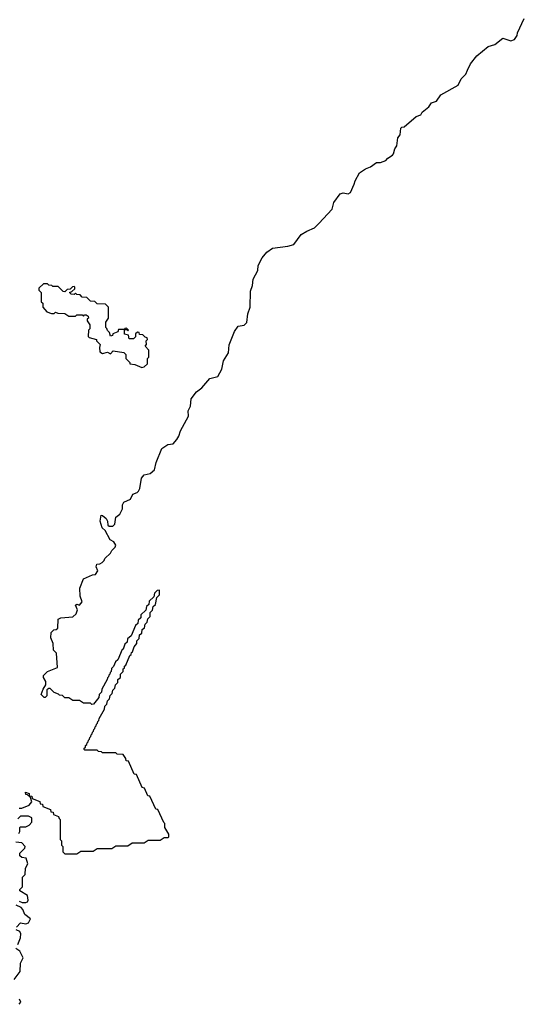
# Model space of a CAD drawing. Extents: x 2494118 to 2687960, y 757339 to 915227.
# Tile 216 of 256: x 2672999 to 2676755, y 808140 to 815465. Entities that reach past the tile are written whole.
import ezdxf

# ---------------------------------------------------------------- set-up
doc = ezdxf.new("R2010")
doc.units = 0

msp = doc.modelspace()

# ---------------------------------------------------------------- linework, layer by layer
at = {"layer": '0CON20XD'}
for points in [[(2674071.7, 809491.7), (2674028.3, 809588.3), (2674011.7, 809591.7), (2673968.3, 809688.3), (2673951.7, 809691.7), (2673928.3, 809748.3), (2673911.7, 809751.7), (2673868.3, 809848.3), (2673851.7, 809851.7), (2673808.3, 809948.3), (2673791.7, 809951.7), (2673788.3, 809968.3), (2673768.3, 809998.3), (2673725, 810000), (2673715, 810010), (2673615, 810010), (2673608.3, 810018.3), (2673585, 810020), (2673575, 810030), (2673485, 810030), (2673480, 810035), (2673480, 810045), (2673488.3, 810051.7), (2673490, 810065), (2673498.3, 810071.7), (2673500, 810085), (2673508.3, 810091.7), (2673510, 810105), (2673518.3, 810111.7), (2673520, 810125), (2673528.3, 810131.7), (2673530, 810145), (2673538.3, 810151.7), (2673540, 810165), (2673548.3, 810171.7), (2673550, 810185), (2673558.3, 810191.7), (2673560, 810205), (2673568.3, 810211.7), (2673570, 810225), (2673578.3, 810231.7), (2673580, 810245), (2673588.3, 810251.7), (2673590, 810265), (2673630, 810335), (2673633, 810357), (2673648.3, 810371.7), (2673653, 810397), (2673668.3, 810411.7), (2673673, 810437), (2673688.3, 810451.7), (2673693, 810477), (2673708.3, 810491.7), (2673713, 810517), (2673730, 810535), (2673730, 810555), (2673748.3, 810571.7), (2673750, 810595), (2673770, 810615), (2673770, 810635), (2673778.3, 810641.7), (2673780, 810655), (2673788.3, 810661.7), (2673820, 810735), (2673828.3, 810741.7), (2673831.7, 810758.3), (2673838.3, 810761.7), (2673851.7, 810798.3), (2673870, 810825), (2673870, 810845), (2673888.3, 810861.7), (2673891.7, 810888.3), (2673908.3, 810901.7), (2673911.7, 810928.3), (2673928.3, 810941.7), (2673931.7, 810968.3), (2673948.3, 810981.7), (2673951.7, 811008.3), (2673970, 811025), (2673970, 811055), (2673988.3, 811071.7), (2673991.7, 811098.3), (2674010, 811115), (2674020, 811165), (2674040, 811185), (2674040, 811220), (2674021.7, 811218.3), (2674001.7, 811198.3), (2673998.3, 811171.7), (2673961.7, 811138.3), (2673960, 811115), (2673941.7, 811098.3), (2673938.3, 811071.7), (2673901.7, 811038.3), (2673900, 811015), (2673881.7, 810998.3), (2673878.3, 810971.7), (2673861.7, 810958.3), (2673828.3, 810881.7), (2673801.7, 810858.3), (2673800, 810835), (2673781.7, 810818.3), (2673768.3, 810781.7), (2673761.7, 810778.3), (2673728.3, 810701.7), (2673711.7, 810688.3), (2673698.3, 810651.7), (2673681.7, 810638.3), (2673680, 810615), (2673671.7, 810608.3), (2673670, 810595), (2673661.7, 810588.3), (2673660, 810575), (2673651.7, 810568.3), (2673650, 810555), (2673610, 810485), (2673607, 810463), (2673590, 810445), (2673587, 810423), (2673548.3, 810371.7), (2673535, 810370), (2673525, 810380), (2673475, 810380), (2673445, 810400), (2673395, 810400), (2673365, 810420), (2673335, 810420), (2673318.3, 810438.3), (2673295, 810440), (2673288.3, 810448.3), (2673255, 810460), (2673225, 810490), (2673215, 810490), (2673201.7, 810478.3), (2673200, 810435), (2673188.3, 810421.7), (2673181.7, 810421.7), (2673160, 810445), (2673172.5, 810485), (2673193, 810517), (2673192.5, 810542.5), (2673175, 810570), (2673175, 810586.7), (2673205, 810616.7), (2673280, 810645), (2673273, 810753), (2673251.2, 810775), (2673248.8, 810825), (2673231.2, 810865), (2673234.4, 810905.6), (2673252.5, 810925), (2673271.7, 810928.3), (2673282.5, 810937.5), (2673285, 811006.2), (2673305, 811016.2), (2673395, 811022.5), (2673420, 811045), (2673430, 811075), (2673415, 811110), (2673425, 811116.2), (2673445, 811110), (2673463.3, 811135), (2673448.8, 811175), (2673446.7, 811235), (2673473.3, 811305), (2673540, 811335), (2673562.5, 811337.5), (2673580, 811365), (2673567.5, 811395), (2673573.3, 811415), (2673595, 811417.5), (2673612.5, 811427.5), (2673628.3, 811441.7), (2673633, 811457), (2673673.9, 811496.1), (2673684.2, 811515.8), (2673710, 811540), (2673713.8, 811555), (2673699.6, 811579.5), (2673673.3, 811595), (2673634, 811664), (2673614, 811685), (2673598.8, 811735), (2673605, 811777.5), (2673615, 811776.7), (2673643.3, 811755), (2673653.3, 811735), (2673656.2, 811705), (2673665, 811696.2), (2673692.5, 811697.5), (2673708.3, 811711.7), (2673714, 811765), (2673743.6, 811786.4), (2673763.3, 811825), (2673763.8, 811855), (2673773.3, 811875), (2673823, 811897), (2673840, 811935), (2673873.3, 811946.7), (2673883.8, 811956.2), (2673894, 811976), (2673906.7, 812055), (2673925, 812077.5), (2673971.2, 812088.8), (2674003, 812117), (2674015, 812170), (2674058, 812275), (2674102.5, 812305), (2674140.7, 812309.3), (2674169.3, 812340.7), (2674184.5, 812365.5), (2674195, 812406.2), (2674254.3, 812515), (2674252.5, 812555), (2674270.6, 812589.4), (2674274.4, 812645), (2674314.5, 812695.5), (2674354.5, 812725.6), (2674413.3, 812795), (2674475, 812810), (2674504.4, 812865.6), (2674515, 812926), (2674552.8, 812987.2), (2674558.6, 813045), (2674597.5, 813145), (2674625, 813183.8), (2674668.6, 813191.4), (2674688.7, 813211.3), (2674695.9, 813275.9), (2674714.7, 813325.3), (2674717.8, 813445), (2674732.3, 813487.7), (2674736.9, 813535), (2674771.1, 813598.9), (2674775, 813636.2), (2674805, 813694), (2674838, 813735), (2674880, 813765), (2674995, 813780), (2675038.3, 813791.7), (2675095, 813865.5), (2675135, 813890.8), (2675193.6, 813916.4), (2675225, 813948.6), (2675324, 814056), (2675337.1, 814105), (2675385, 814169.2), (2675405.6, 814175.6), (2675445, 814170), (2675460.8, 814179.2), (2675489.6, 814240.4), (2675495, 814266), (2675528.8, 814325), (2675573.3, 814355), (2675610.4, 814369.5), (2675655, 814402.5), (2675685, 814402.5), (2675723.8, 814416.2), (2675740, 814435), (2675773.3, 814456.7), (2675782.2, 814467.8), (2675791.4, 814505), (2675805.8, 814525), (2675814.5, 814585), (2675831.9, 814608.1), (2675835, 814657.5), (2675842.5, 814665), (2675861.7, 814668.3), (2675950, 814745), (2675983.6, 814756.4), (2675995, 814776.7), (2676043.6, 814816.4), (2676063.3, 814845), (2676100.7, 814859.3), (2676134, 814905), (2676261.7, 814978.3), (2676284, 815025), (2676320.4, 815059.5), (2676332.2, 815087.8), (2676355, 815136), (2676401.2, 815195), (2676485, 815266.2), (2676535, 815280), (2676595, 815326.7), (2676655, 815306.7), (2676681.7, 815318.3), (2676702.5, 815347.5), (2676705, 815366.7), (2676755, 815472.5)], [(2673907, 812877), (2673925, 812881.2), (2673950, 812905), (2673950, 812945), (2673960, 812955), (2673960, 813005), (2673932.5, 813035), (2673941.7, 813048.3), (2673940, 813075), (2673950, 813085), (2673948.3, 813098.3), (2673931.7, 813101.7), (2673915, 813120), (2673891.7, 813121.7), (2673888.3, 813138.3), (2673875, 813140), (2673861.7, 813128.3), (2673860, 813105), (2673845, 813090), (2673815, 813090), (2673808.3, 813118.3), (2673780, 813125), (2673780, 813160), (2673800, 813160), (2673805, 813150), (2673810, 813155), (2673795, 813170), (2673781.7, 813168.3), (2673780, 813160), (2673735, 813160), (2673728.3, 813141.7), (2673691.7, 813128.3), (2673690, 813115), (2673675, 813110), (2673668.3, 813138.3), (2673651.7, 813151.7), (2673648.3, 813168.3), (2673640, 813175), (2673640, 813215), (2673660, 813245), (2673660, 813325), (2673638.3, 813348.3), (2673575, 813350), (2673558.3, 813368.3), (2673525, 813370), (2673498.3, 813398.3), (2673465, 813400), (2673448.3, 813418.3), (2673425, 813420), (2673415, 813430), (2673405, 813420), (2673381.7, 813421.7), (2673370, 813435), (2673388.3, 813441.7), (2673408.3, 813461.7), (2673410, 813475), (2673405, 813480), (2673391.7, 813478.3), (2673375, 813460), (2673351.7, 813458.3), (2673335, 813440), (2673321.7, 813441.7), (2673285, 813480), (2673245, 813480), (2673238.3, 813488.3), (2673215, 813490), (2673205, 813500), (2673175, 813500), (2673141.7, 813468.3), (2673141.7, 813451.7), (2673160, 813435), (2673160, 813365), (2673170, 813355), (2673170, 813325), (2673201.7, 813291.7), (2673235, 813280), (2673255, 813280), (2673265, 813290), (2673282.5, 813282.5), (2673335, 813280), (2673365, 813260), (2673415, 813260), (2673425, 813270), (2673465, 813270), (2673475, 813260), (2673481.7, 813268.3), (2673495, 813270), (2673508.3, 813258.3), (2673510, 813245), (2673501.7, 813238.3), (2673500, 813225), (2673520, 813195), (2673520, 813165), (2673510, 813155), (2673508.3, 813108.3), (2673515, 813100), (2673570, 813085), (2673570, 813075), (2673598.3, 813048.3), (2673592.5, 813025), (2673595, 812992.5), (2673615, 812982.5), (2673651.7, 812991.7), (2673675, 812980), (2673695, 813000), (2673775, 812990), (2673790, 812975), (2673790, 812945), (2673820, 812915), (2673820, 812905), (2673855, 812900), (2673907, 812877)], [(2672995, 809600), (2673015, 809600), (2673068.3, 809621.7), (2673090, 809645), (2673078.3, 809678.3), (2673058.3, 809698.3), (2673045, 809700), (2673041.7, 809718.3), (2673068.3, 809708.3), (2673070, 809690), (2673088.3, 809688.3), (2673091.7, 809671.7), (2673148.3, 809648.3), (2673151.7, 809631.7), (2673168.3, 809628.3), (2673171.7, 809611.7), (2673228.3, 809588.3), (2673231.7, 809571.7), (2673248.3, 809568.3), (2673251.7, 809551.7), (2673288.3, 809538.3), (2673291.7, 809521.7), (2673300, 809515), (2673300, 809365), (2673310, 809355), (2673310, 809325), (2673320, 809315), (2673320, 809275), (2673335, 809260), (2673425, 809260), (2673455, 809280), (2673545, 809280), (2673575, 809300), (2673685, 809300), (2673715, 809320), (2673805, 809320), (2673835, 809340), (2673925, 809340), (2673955, 809360), (2674045, 809360), (2674075, 809380), (2674105, 809380), (2674110, 809385), (2674110, 809405), (2674080, 809455), (2674080, 809485), (2674071.7, 809491.7)], [(2672991.7, 809411.7), (2673000, 809425), (2673000, 809455), (2673005, 809460), (2673045, 809460), (2673068.3, 809471.7), (2673090, 809495), (2673088.3, 809528.3), (2673065, 809540), (2673005, 809540), (2672985, 809520)], [(2672995, 808907.5), (2673018.3, 808898.3), (2673045, 808897.5), (2673058.3, 808901.7), (2673062.5, 808915), (2673058.3, 808948.3), (2673000, 808985), (2673000, 808995), (2673020, 809015), (2673020, 809085), (2673040, 809105), (2673041.7, 809151.7), (2673060, 809185), (2673048.3, 809228.3), (2673015, 809232.5), (2673000, 809245), (2673000, 809265), (2673038.3, 809301.7), (2673040, 809315), (2673015, 809340), (2672970, 809345)], [(2672974.4, 808715), (2673005, 808746), (2673045, 808737.5), (2673063.6, 808746.4), (2673080, 808775), (2673037, 808807), (2673022.5, 808845), (2673009.3, 808859.3), (2672973.6, 808876.4)], [(2672984.2, 808585), (2673004.5, 808635.6), (2673007.5, 808665), (2673000.8, 808680.8), (2672973, 808693)], [(2672958.8, 808325), (2673002, 808385), (2673004.3, 808445), (2673024, 808485), (2673001.2, 808535), (2672971.4, 808555)], [(2672995, 808140), (2673007.5, 808155), (2672998.3, 808178.3)]]:
    msp.add_lwpolyline(points, dxfattribs=at)

doc.saveas('drawing.dxf')
